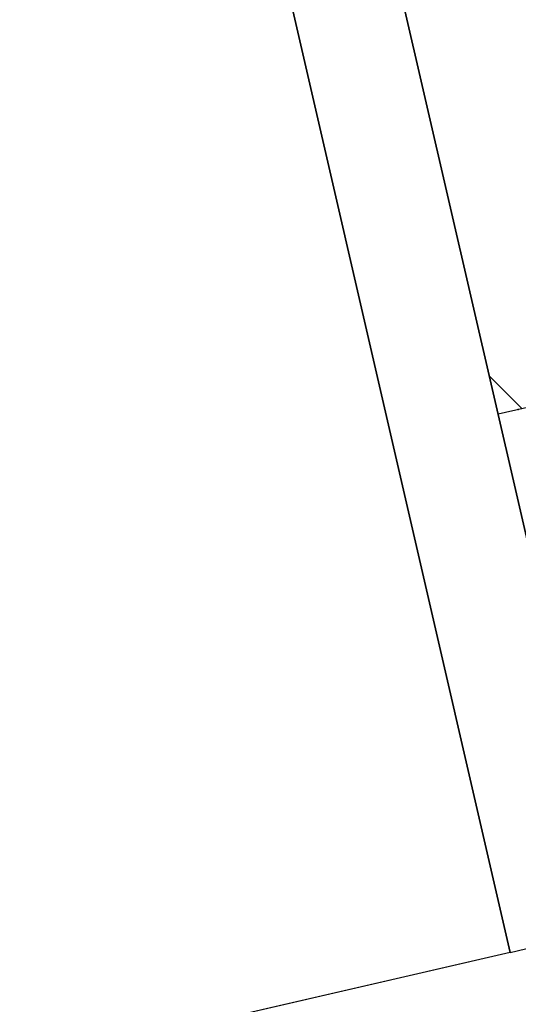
# Model space of a CAD drawing. Header units: centimetres. Extents: x -15121 to 17422, y -60492 to 0.
# Tile 117 of 256: x 1946 to 1955, y -30611 to -30593. Entities that reach past the tile are written whole.
import ezdxf

# ---------------------------------------------------------------- set-up
doc = ezdxf.new("R2010")
doc.units = ezdxf.units.CM
doc.header["$LTSCALE"] = 60
doc.linetypes.add('DP', pattern=[0.5, 0.3, -0.2])
for name, color, linetype in [('A-SCI', 7, 'Continuous'), ('AIKA podłoga deski cała', 2, 'Continuous'), ('AIKA powierzchnie2', 2, 'Continuous'), ('AIKA sufity podwieszane', 8, 'Continuous'), ('AIKA sufity wymiarowanie', 7, 'Continuous'), ('AIKA TYNK2', 5, 'Continuous'), ('AIKA ŚCIANA2', 8, 'Continuous'), ('BA_drz', 7, 'Continuous'), ('JS_PODCIĄGI', 1, 'DP'), ('podciagi i nadproza', 7, 'DP'), ('RI-PROFILE', 8, 'Continuous')]:
    doc.layers.add(name, color=color, linetype=linetype)
doc.styles.add('wymiar', font='txt.shx', dxfattribs={"width": 0.6})
doc.dimstyles.new('Dwudziestka', dxfattribs={"dimtxt": 7, "dimasz": 0.7, "dimexe": 5, "dimexo": 0, "dimgap": 2.5, "dimtad": 1, "dimtoh": 1, "dimdec": 3, "dimrnd": 0.5, "dimdsep": 46, "dimtxsty": 'wymiar', "dimblk": 'znacznik', "dimcen": 0, "dimdle": 5, "dimse1": 1, "dimse2": 1, "dimclrd": 256, "dimclre": 256, "dimclrt": 256, "dimadec": 0, "dimazin": 0, "dimtfac": 0.4, "dimtdec": 3, "dimtix": 1, "dimtofl": 0, "dimtmove": 2, "dimatfit": 3, "dimldrblk": 'znacznik', "dimfxl": 1, "dimtolj": 1, "dimarcsym": 0})

# ---------------------------------------------------------------- blocks, each defined once
blk = doc.blocks.new('dal 120')
at = {"layer": 'RI-PROFILE'}
blk.add_point((6501162.012, 5870749.702, 0), dxfattribs=at)
blk = doc.blocks.new('SL podciągi restauracja')
at = {"layer": 'podciagi i nadproza'}
blk.add_lwpolyline([(1357.629, -28036.014), (1469.682, -28010.145), (1475.081, -28033.53), (1363.028, -28059.399), (1357.629, -28036.014)], dxfattribs=at)
blk = doc.blocks.new('znacznik')
at = {"color": 0}
for points in [[(0, -5), (0, 5)], [(-4, 0), (4, 0)]]:
    blk.add_lwpolyline(points, dxfattribs=at)
at = {"color": 1}
blk.add_lwpolyline([(-2.121, -2.121), (2.121, 2.121)], dxfattribs=at)
blk = doc.blocks.new('*D7270')
at = {"layer": 'AIKA sufity wymiarowanie', "lineweight": -2, "transparency": 16777216}
blk.add_line((1865.794, -30553.162), (2103.195, -30498.354), dxfattribs=at)
at = {"layer": 'Defpoints', "color": 0, "transparency": 16777216}
for p in [(2103.877, -30498.197), (2103.877, -30498.197), (1876.194, -30601.321)]:
    blk.add_point(p, dxfattribs=at)
at = {"layer": 'AIKA sufity wymiarowanie', "lineweight": -2, "transparency": 16777216, "xscale": 0.7, "yscale": 0.7, "zscale": 0.7}
for p, rotation in [((2103.877, -30498.197), 12.9999999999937), ((1865.112, -30553.32), 192.9999999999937)]:
    blk.add_blockref('znacznik', p, dxfattribs=dict(at, rotation=rotation))
at = {"layer": 'AIKA sufity wymiarowanie', "transparency": 16777216, "insert": (1983.145, -30519.912), "char_height": 7, "attachment_point": 5, "rotation": 13, "style": 'wymiar'}
blk.add_mtext('\\A1;245', dxfattribs=at)

msp = doc.modelspace()

# ---------------------------------------------------------------- hatches: boundary and pattern name
at = {"layer": 'AIKA sufity podwieszane', "transparency": 33554610}
h = msp.add_hatch(dxfattribs=at)
h.set_pattern_fill('ANSI37', color=256, scale=2.771036)
h.set_pattern_definition([(45, (5073.432, 672.602), (-6.221154, 6.221154), []), (135, (5073.432, 672.602), (-6.221154, -6.221154), [])])
h.paths.add_polyline_path([(1895.3422, -29622.938), (1051.961, -29817.6477), (1083.6791, -29955.0339), (1108.8373, -29949.2257), (1118.7352, -29992.098), (1098.8606, -29996.6864), (1151.9491, -30226.6377), (1171.8236, -30222.0493), (1195.98, -30326.6818), (1176.0567, -30331.2815), (1229.1072, -30560.8465), (1247.0331, -30556.708), (1258.8797, -30599.1305), (1239.2948, -30603.652), (1271.0129, -30741.0382), (1888.861, -30598.3967), (1885.2618, -30582.8068), (1928.1341, -30572.909), (1931.7333, -30588.4989), (1951.2207, -30583.9999), (1954.8998, -30599.9359), (2063.0549, -30574.9663), (2055.7765, -30543.4404), (2098.6488, -30533.5425), (2102.248, -30549.1325), (2108.8207, -30547.615)])

# ---------------------------------------------------------------- linework, layer by layer
at = {"layer": 'A-SCI', "color": 4}
msp.add_lwpolyline([(1930.2344, -30590.8975), (1949.7218, -30586.3985), (1955.1207, -30609.7834), (1927.8383, -30616.082)], dxfattribs=at)
at = {"layer": 'AIKA podłoga deski cała'}
msp.add_lwpolyline([(1051.7856, -29817.6882), (1897.5708, -29622.4235), (2111.062, -30547.0975), (2102.248, -30549.1325), (2098.6488, -30533.5425), (2055.7765, -30543.4404), (2064.0098, -30579.1023), (1955.8547, -30604.0719), (1951.2207, -30583.9999), (1931.7333, -30588.4989), (1928.1341, -30572.909), (1885.2618, -30582.8068), (1888.861, -30598.3967), (1266.0671, -30744.1528)], dxfattribs=at)
at = {"layer": 'AIKA powierzchnie2'}
msp.add_lwpolyline([(1051.961, -29817.6477), (1895.3422, -29622.938), (2108.8207, -30547.615), (2102.248, -30549.1325), (2098.6488, -30533.5425), (2055.7765, -30543.4404), (2063.0549, -30574.9663), (1954.8998, -30599.9359), (1951.2207, -30583.9999), (1931.7333, -30588.4989), (1928.1341, -30572.909), (1885.2618, -30582.8068), (1888.861, -30598.3967), (1271.0129, -30741.0382)], dxfattribs=at)
at = {"layer": 'AIKA sufity podwieszane', "transparency": 33554610}
msp.add_lwpolyline([(1051.961, -29817.6477), (1895.3422, -29622.938), (2108.8207, -30547.615), (2102.248, -30549.1325), (2098.6488, -30533.5425), (2055.7765, -30543.4404), (2063.0549, -30574.9663), (1954.8998, -30599.9359), (1951.2207, -30583.9999), (1931.7333, -30588.4989), (1928.1341, -30572.909), (1885.2618, -30582.8068), (1888.861, -30598.3967), (1271.0129, -30741.0382)], dxfattribs=at)
at = {"layer": 'AIKA TYNK2'}
msp.add_lwpolyline([(1271.0129, -30741.0382), (1888.861, -30598.3967), (1885.2618, -30582.8068), (1928.1341, -30572.909), (1931.7333, -30588.4989), (1951.2207, -30583.9999), (1957.5193, -30611.2822), (1928.2882, -30618.0308)], dxfattribs=at)
at = {"layer": 'AIKA ŚCIANA2'}
msp.add_lwpolyline([(1271.4628, -30742.9869), (1891.2596, -30599.8956), (1887.6604, -30584.3057), (1926.6352, -30575.3076), (1930.2344, -30590.8975), (1949.7218, -30586.3985), (1955.1207, -30609.7834), (1927.8383, -30616.082)], dxfattribs=at)
at = {"layer": 'JS_PODCIĄGI', "lineweight": -3}
msp.add_line((1955.1207, -30609.7834), (2067.1732, -30583.914), dxfattribs=at)

# ---------------------------------------------------------------- block references
at = {"layer": 'AIKA ŚCIANA2'}
msp.add_blockref('SL podciągi restauracja', (592.0924, -2550.3843), dxfattribs=at)
at = {"layer": 'BA_drz', "xscale": -0.7931034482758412, "yscale": 0.7931034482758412, "zscale": 0.7931034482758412, "rotation": 12.99999999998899}
msp.add_blockref('dal 120', (6073296.1892, -3407507.0547, 0), dxfattribs=at)
at = {"layer": 'RI-PROFILE', "linetype": 'Continuous', "xscale": -0.7931034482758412, "yscale": 0.7931034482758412, "zscale": 0.7931034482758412, "rotation": 12.99999999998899}
msp.add_blockref('dal 120', (6073296.1892, -3407507.0547, 0), dxfattribs=at)

# ---------------------------------------------------------------- dimensions: what is measured, and where the dimension line sits
at = {"layer": 'AIKA sufity wymiarowanie', "color": 6}
dim = msp.add_linear_dim(base=(2103.8773, -30498.1967), p1=(1876.1942, -30601.3211), p2=(2103.8773, -30498.1967), angle=193, dimstyle='Dwudziestka', dxfattribs=at)
dim.commit()
dim.dimension.update_dxf_attribs({"geometry": '*D7270', "text_midpoint": (1983.1451, -30519.9121)})

doc.saveas('drawing.dxf')
